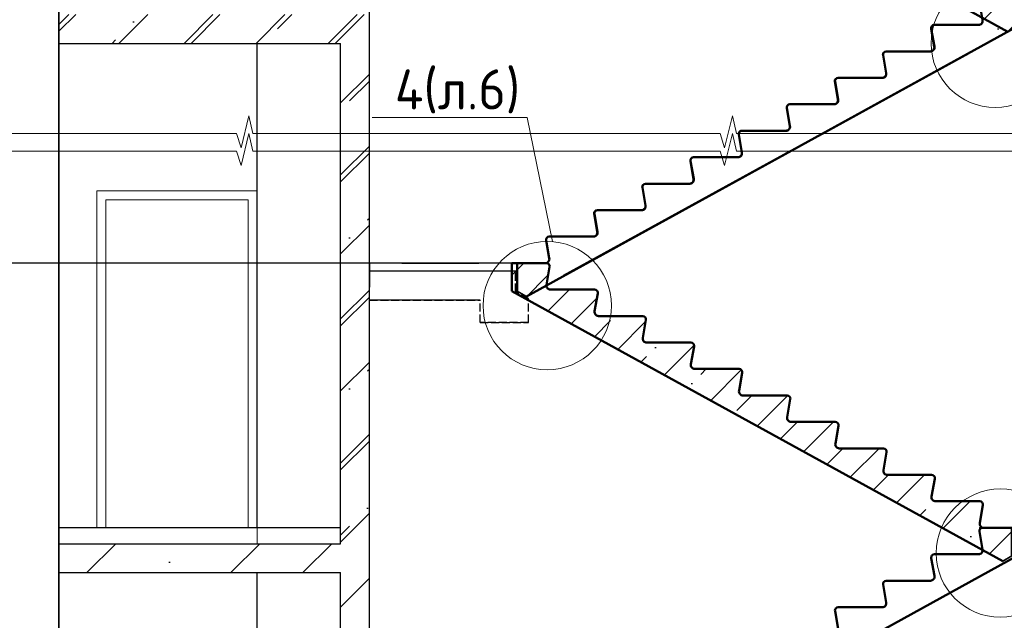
# Model space of a CAD drawing. Header units: millimetres. Extents: x 259029 to 2494469, y -731578 to -57567.
# Tile 136 of 207: x 369447 to 375583, y -502293 to -498549. Entities that reach past the tile are written whole.
import ezdxf
from ezdxf import colors
from ezdxf.entities.mleader import LeaderData, LeaderLine
from ezdxf.math import Vec2, Vec3

# ---------------------------------------------------------------- set-up
doc = ezdxf.new("R2010")
doc.units = ezdxf.units.MM
doc.linetypes.add('______2', pattern=[270, 200, -70])
for name, color, linetype, lineweight in [('Standard', 7, 'Continuous', 25), ('Общий01', 7, 'Continuous', 13), ('ПЛИТА', 152, 'Continuous', 35), ('Размеры кладочные', 3, 'Continuous', 20), ('РАЗРЕЗЫ', 10, 'Continuous', 60), ('Символы 0.20', 1, 'Continuous', 20), ('Стена', 7, 'Continuous', 50), ('Стена_ бетон не несущ.', 253, 'Continuous', 35), ('Стена_ бетон несущ.', 253, 'Continuous', 70)]:
    doc.layers.add(name, color=color, linetype=linetype, lineweight=lineweight)
doc.styles.add('ГОСТ', font='GOST_Common.ttf')
pattern_1 = [(45, (-451201, -145751.34), (-449.0128, 449.0128), []), (45, (-450752, -145751.34), (-449.0128, 449.0128), [793.75, -158.75, 0, -158.75])]
pattern_2 = [(45, (-451201, -165551.34), (-449.0128, 449.0128), []), (45, (-450752, -165551.34), (-449.0128, 449.0128), [793.75, -158.75, 0, -158.75])]

# ---------------------------------------------------------------- blocks, each defined once
blk = doc.blocks.new('_None')
blk = doc.blocks.new('НОВЫЙ')
at = {"layer": 'Standard', "color": 5, "linetype": 'Continuous', "lineweight": 50, "transparency": 33554687}
for p, q in [((381795.4, -472257), (381776.2, -472145.8)), ((381795.8, -472121.9), (382011.4, -472121.7)), ((382011.4, -472121.9), (381835.3, -472121.9)), ((382011.4, -472121.9), (382011.4, -472297.6)), ((378952.4, -473979.3), (382011.4, -472297.6)), ((381495.8, -472286.9), (381770.9, -472286.9)), ((381495.4, -472422), (381476.2, -472310.8)), ((381195.4, -472587), (381176.2, -472475.8)), ((381195.8, -472451.9), (381470.9, -472451.9)), ((380895.4, -472752), (380876.2, -472640.8)), ((380895.8, -472616.9), (381170.9, -472616.9)), ((380595.8, -472781.9), (380870.9, -472781.9)), ((380595.4, -472917), (380576.2, -472805.8)), ((380295.4, -473082), (380276.2, -472970.8)), ((380295.8, -472946.9), (380570.9, -472946.9)), ((379995.4, -473247), (379976.2, -473135.8)), ((379995.8, -473111.9), (380270.9, -473111.9)), ((379695.8, -473276.9), (379970.9, -473276.9)), ((379695.4, -473412), (379676.2, -473300.8)), ((379395.4, -473577), (379376.2, -473465.8)), ((379395.8, -473441.9), (379670.9, -473441.9)), ((379095.4, -473742), (379076.2, -473630.8)), ((379095.8, -473606.9), (379370.9, -473606.9)), ((378894.8, -473771.9), (378894.9, -473836.7)), ((378894.8, -473771.9), (378894.8, -473947.6)), ((378894.8, -473771.9), (379070.9, -473771.9))]:
    blk.add_line(p, q, dxfattribs=at)
for centre, radius, start, end in [((381795.8, -472141.9), 20, 90, 191.30993), ((381495.8, -472306.9), 20, 90, 191.30993), ((381770.9, -472261.9), 25, 270, 11.30993), ((381470.9, -472426.9), 25, 270, 11.30993), ((381195.8, -472471.9), 20, 90, 191.30993), ((381170.9, -472591.9), 25, 270, 11.30993), ((380895.8, -472636.9), 20, 90, 191.30993), ((380595.8, -472801.9), 20, 90, 191.30993), ((380870.9, -472756.9), 25, 270, 11.30993), ((380570.9, -472921.9), 25, 270, 11.30993), ((380295.8, -472966.9), 20, 90, 191.30993), ((380270.9, -473086.9), 25, 270, 11.30993), ((379995.8, -473131.9), 20, 90, 191.30993), ((379695.8, -473296.9), 20, 90, 191.30993), ((379970.9, -473251.9), 25, 270, 11.30993), ((379395.8, -473461.9), 20, 90, 191.30993), ((379670.9, -473416.9), 25, 270, 11.30993), ((379370.9, -473581.9), 25, 270, 11.30993), ((379095.8, -473626.9), 20, 90, 191.30993), ((379070.9, -473746.9), 25, 270, 11.30993)]:
    blk.add_arc(centre, radius, start, end, dxfattribs=at)
at = {"layer": 'РАЗРЕЗЫ', "color": 5, "lineweight": 35}
for p, q in [((382011.4, -472297.6), (382011.4, -472121.9)), ((382011.4, -472297.6), (382011.4, -472297.6)), ((378894.8, -473947.6), (378894.8, -473771.9)), ((378952.4, -473979.3), (378894.8, -473947.6))]:
    blk.add_line(p, q, dxfattribs=at)
blk = doc.blocks.new('выаыв')
at = {"layer": 'Standard', "color": 7, "linetype": '______2', "lineweight": 30}
for p, q in [((483017, -472887), (483017, -472378)), ((486656, -473099), (486656, -472378)), ((482696, -473063), (483017, -472887)), ((482696, -473659), (482696, -473063)), ((483896, -473659), (483896, -473099)), ((486656, -473099), (483896, -473099)), ((482696, -473659), (482696, -473279)), ((483896, -473659), (482696, -473659)), ((483896, -473659), (482696, -473659)), ((482696, -473659), (483896, -473659)), ((483896, -473659), (482696, -473659))]:
    blk.add_line(p, q, dxfattribs=at)
at = {"layer": 'ПЛИТА', "color": 0, "lineweight": 30}
blk.add_line((483017, -472378), (486656, -472378), dxfattribs=at)
blk = doc.blocks.new('марш2')
at = {"layer": 'РАЗРЕЗЫ', "lineweight": -2}
h = blk.add_hatch(dxfattribs=at)
h.set_pattern_fill('ANSI35', color=256, scale=50)
h.paths.add_polyline_path([(519266.6, -473418), (519247, -473531.5, 0.457423), (519271.7, -473560.2), (519546.8, -473560.2, -0.457423), (519566.6, -473583), (519547, -473696.5, 0.457423), (519571.7, -473725.2), (519846.8, -473725.2, -0.457423), (519866.6, -473748), (519847, -473861.5, 0.457423), (519871.7, -473890.2), (520146.8, -473890.2, -0.457423), (520166.6, -473913), (520147, -474026.5, 0.457423), (520171.7, -474055.2), (520446.8, -474055.2, -0.457423), (520466.6, -474078), (520447, -474191.5, 0.457423), (520471.7, -474220.2), (520746.8, -474220.2, -0.457423), (520766.6, -474243), (520747, -474356.5, 0.457423), (520771.7, -474385.2), (521046.8, -474385.2, -0.457423), (521066.6, -474408), (521047, -474521.5, 0.457423), (521071.7, -474550.2), (521346.8, -474550.2, -0.457423), (521366.6, -474573), (521347, -474686.5, 0.457423), (521371.7, -474715.2), (521646.8, -474715.2, -0.457423), (521666.6, -474738), (521647, -474851.5, 0.457423), (521671.7, -474880.2), (521946.8, -474880.2, -0.457423), (521966.6, -474903), (521947, -475016.5, 0.457423), (521971.7, -475045.2), (522147.9, -475045.2), (522147.9, -475220.9), (522090.2, -475252.5), (519031.2, -473570.9), (519031.2, -473395), (519246.9, -473395.2, -0.457187)])
at = {"layer": 'РАЗРЕЗЫ', "color": 2, "lineweight": -2, "xscale": -1}
blk.add_blockref('НОВЫЙ', (901042.6, -1273.3), dxfattribs=at)

msp = doc.modelspace()

# ---------------------------------------------------------------- hatches: boundary and pattern name
at = {"layer": 'Стена_ бетон несущ.', "linetype": 'Continuous', "lineweight": 25}
h = msp.add_hatch(dxfattribs=at)
h.set_pattern_fill('ANSI35', scale=100, style=0)
h.set_pattern_definition(pattern_1)
h.paths.add_polyline_path([(369692, -498516.3), (369692, -498696.3), (371627.2, -498696.3), (371627.2, -498516.3)])
h = msp.add_hatch(dxfattribs=at)
h.set_pattern_fill('ANSI35', scale=100, style=0)
h.set_pattern_definition(pattern_2)
h.paths.add_polyline_path([(369692, -498516.3), (369692, -498696.3), (371627.2, -498696.3), (371627.2, -498516.3)])
h = msp.add_hatch(dxfattribs=at)
h.set_pattern_fill('ANSI35', scale=100, style=0)
h.set_pattern_definition(pattern_2)
h.paths.add_polyline_path([(375427.2, -498696.3), (376797.3, -498696.3), (376797.3, -498516.3), (375427.2, -498516.3)])
h = msp.add_hatch(dxfattribs=at)
h.set_pattern_fill('ANSI35', scale=100, style=0)
h.set_pattern_definition(pattern_1)
h.paths.add_polyline_path([(371627.2, -501816.3), (371627.2, -498696.3), (371447.2, -498696.3), (371447.2, -501816.3)])
h = msp.add_hatch(dxfattribs=at)
h.set_pattern_fill('ANSI35', scale=100, style=0)
h.set_pattern_definition(pattern_2)
h.paths.add_polyline_path([(371627.2, -501816.3), (371627.2, -498696.3), (371447.2, -498696.3), (371447.2, -501816.3)])
h = msp.add_hatch(dxfattribs=at)
h.set_pattern_fill('ANSI35', scale=100, style=0)
h.set_pattern_definition(pattern_1)
h.paths.add_polyline_path([(369692, -501816.3), (369692, -501996.3), (371627.2, -501996.3), (371627.2, -501816.3)])
h = msp.add_hatch(dxfattribs=at)
h.set_pattern_fill('ANSI35', scale=100, style=0)
h.set_pattern_definition(pattern_1)
h.paths.add_polyline_path([(371627.2, -505116.3), (371627.2, -501996.3), (371447.2, -501996.3), (371447.2, -505116.3)])

# ---------------------------------------------------------------- linework, layer by layer
at = {"color": 0}
msp.add_line((371829.1, -500066.3), (367746.3, -500066.3), dxfattribs=at)
at = {"layer": 'Standard', "color": 7, "linetype": 'Continuous', "lineweight": 25}
for p, q in [((371627.2, -498696.3), (371627.2, -493173.5)), ((371627.2, -498696.3), (371627.2, -493173.5)), ((371627.2, -500066.3), (371627.2, -498516.3)), ((371627.2, -500066.3), (371627.2, -498516.3)), ((371447.2, -501816.3), (371447.2, -498696.3)), ((371447.2, -501816.3), (371447.2, -498696.3)), ((371627.2, -508596.3), (371627.2, -499368.4)), ((371829.1, -500066.3), (372309.1, -500066.3)), ((371627.2, -501996.3), (371627.2, -500216.3)), ((371627.2, -505296.3), (371627.2, -501816.3)), ((371447.2, -505116.3), (371447.2, -501996.3))]:
    msp.add_line(p, q, dxfattribs=at)
at = {"layer": 'Standard', "color": 1, "linetype": 'Continuous', "lineweight": 50, "transparency": 33554687}
for p, q in [((375146.8, -498716.4), (375127.6, -498605.2)), ((374847.2, -498746.3), (375122.3, -498746.3)), ((374451.9, -499257.7), (375362.8, -498757)), ((374846.8, -498881.4), (374827.6, -498770.2)), ((374546.8, -499046.4), (374527.6, -498935.2)), ((374547.2, -498911.3), (374822.3, -498911.3)), ((374246.8, -499211.4), (374227.6, -499100.2)), ((374247.2, -499076.3), (374522.3, -499076.3)), ((373947.2, -499241.3), (374222.3, -499241.3)), ((372836.3, -500145.8), (374250.6, -499368.4)), ((373647.2, -499406.3), (373922.3, -499406.3)), ((373946.8, -499376.4), (373945.4, -499368.4)), ((373646.8, -499541.4), (373627.6, -499430.2)), ((373346.8, -499706.4), (373327.6, -499595.2)), ((373347.2, -499571.3), (373622.3, -499571.3)), ((373046.8, -499871.4), (373027.6, -499760.2)), ((373047.2, -499736.3), (373322.3, -499736.3)), ((372747.2, -499901.3), (373022.3, -499901.3))]:
    msp.add_line(p, q, dxfattribs=at)
at = {"layer": 'Standard', "color": 7, "linetype": 'Continuous', "lineweight": 13}
for p, q in [((370871.2, -499672.3), (369983.2, -499672.3)), ((369983.2, -499672.3), (369983.2, -501716.3)), ((370871.2, -501716.3), (370871.2, -499672.3))]:
    msp.add_line(p, q, dxfattribs=at)
at = {"layer": 'Standard', "color": 1, "linetype": 'Continuous', "lineweight": 50, "transparency": 33554687}
for centre, radius, start, end in [((375147.2, -498601.3), 20, 90, 191.30993), ((374847.2, -498766.3), 20, 90, 191.30993), ((375122.3, -498721.3), 25, 270, 11.30993), ((374547.2, -498931.3), 20, 90, 191.30993), ((374822.3, -498886.3), 25, 270, 11.30993), ((374522.3, -499051.3), 25, 270, 11.30993), ((374247.2, -499096.3), 20, 90, 191.30993), ((373947.2, -499261.3), 20, 90, 169.72002), ((374222.3, -499216.3), 25, 270, 11.30993), ((373647.2, -499426.3), 20, 90, 191.30993), ((373922.3, -499381.3), 25, 270, 11.30993), ((373622.3, -499546.3), 25, 270, 11.30993), ((373347.2, -499591.3), 20, 90, 191.30993), ((373322.3, -499711.3), 25, 270, 11.30993), ((373047.2, -499756.3), 20, 90, 191.30993), ((372747.2, -499921.3), 20, 90, 190.6777), ((373022.3, -499876.3), 25, 270, 11.30993)]:
    msp.add_arc(centre, radius, start, end, dxfattribs=at)
at = {"layer": 'Общий01', "color": 7, "linetype": 'Continuous', "lineweight": 25}
for p, q in [((369692, -498696.3), (371447.2, -498696.3)), ((369692, -498696.3), (371447.2, -498696.3)), ((371447.2, -501716.3), (369692, -501716.3)), ((375427.2, -501716.3), (376527.2, -501716.3)), ((369692, -501816.3), (371447.2, -501816.3)), ((369692, -501996.3), (371447.2, -501996.3))]:
    msp.add_line(p, q, dxfattribs=at)
at = {"layer": 'ПЛИТА', "color": 0}
msp.add_line((369692, -488390.6), (369692, -515811.2), dxfattribs=at)
at = {"layer": 'ПЛИТА', "color": 0, "lineweight": 30}
msp.add_line((371627.2, -500296.3), (372317.2, -500296.3), dxfattribs=at)
at = {"layer": 'Размеры кладочные'}
for points in [[(372123.8, -499257.7), (370900.9, -499257.7), (370875.4, -499147.3), (370826.5, -499347.6), (370799, -499257.7), (368990, -499257.7)], [(375137.7, -499257.7), (373914.8, -499257.7), (373889.2, -499147.3), (373840.4, -499347.6), (373812.9, -499257.7), (372123.8, -499257.7)], [(378151.5, -499257.7), (376928.6, -499257.7), (376903.1, -499147.3), (376854.2, -499347.6), (376826.7, -499257.7), (375137.7, -499257.7)], [(372123.8, -499368.4), (370900.9, -499368.4), (370875.4, -499258), (370826.5, -499458.3), (370799, -499368.4), (368990, -499368.4)], [(375137.7, -499368.4), (373914.8, -499368.4), (373889.2, -499258), (373840.4, -499458.3), (373812.9, -499368.4), (372123.8, -499368.4)], [(378151.5, -499368.4), (376928.6, -499368.4), (376903.1, -499258), (376854.2, -499458.3), (376826.7, -499368.4), (375137.7, -499368.4)]]:
    msp.add_lwpolyline(points, dxfattribs=at)
at = {"layer": 'РАЗРЕЗЫ', "color": 2, "lineweight": -2}
for p, q in [((375516.4, -498673.1), (375663.6, -498592.2)), ((375516.4, -501973.1), (375663.6, -501892.2))]:
    msp.add_line(p, q, dxfattribs=at)
at = {"layer": 'Символы 0.20'}
for centre in [(375527, -498696.3), (372734.6, -500331.1), (375558.4, -501874.5)]:
    msp.add_circle(centre, 400, dxfattribs=at)
at = {"layer": 'Стена', "color": 7, "linetype": 'Continuous', "lineweight": 25}
for p, q in [((372727.2, -500066.3), (371627.2, -500066.3)), ((371627.2, -500066.3), (371627.2, -500216.3)), ((372611.1, -500066.3), (371627.2, -500066.3))]:
    msp.add_line(p, q, dxfattribs=at)
at = {"layer": 'Стена_ бетон не несущ.', "color": 45, "linetype": 'Continuous', "lineweight": 25}
for p, q in [((370927.2, -501716.3), (370927.2, -498696.3)), ((370927.2, -501716.3), (370927.2, -498696.3)), ((370927.2, -505016.3), (370927.2, -501996.3))]:
    msp.add_line(p, q, dxfattribs=at)
at = {"layer": 'Стена_ бетон не несущ.', "color": 7, "linetype": 'Continuous', "lineweight": 13}
for p, q in [((370927.2, -499616.3), (369927.2, -499616.3)), ((369927.2, -499616.3), (369927.2, -501716.3)), ((370927.2, -501816.3), (370927.2, -499616.3))]:
    msp.add_line(p, q, dxfattribs=at)

# ---------------------------------------------------------------- block references
at = {"layer": 'РАЗРЕЗЫ', "color": 2, "lineweight": -2}
for name, p in [('марш2', (-146484.3, -23371.3)), ('НОВЫЙ', (-6347.8, -26294.6)), ('марш2', (-146516.8, -26671.3)), ('НОВЫЙ', (-6347.8, -29594.6))]:
    msp.add_blockref(name, p, dxfattribs=at)
at = {"layer": 'РАЗРЕЗЫ', "color": 2, "lineweight": -2, "xscale": -0.25, "yscale": 0.25, "zscale": 0.25}
msp.add_blockref('выаыв', (493291.3, -382021.7), dxfattribs=at)

# ---------------------------------------------------------------- leaders
at = {"layer": 'Символы 0.20'}
ml = msp.add_multileader_mtext('Standard', dxfattribs=at)
ml.set_content('4(л.6)', color=256, style='ГОСТ')
ml.set_leader_properties(color=256, linetype='ByLayer', lineweight=-1)
ml.set_arrow_properties(name='NONE')
ml.build(insert=Vec2(0, 0))
ml.multileader.update_dxf_attribs({"text_left_attachment_type": 6, "text_right_attachment_type": 6, "dogleg_length": 0.25, "arrow_head_size": 200, "scale": 100})
ctx = ml.context
ctx.base_point, ctx.scale, ctx.char_height, ctx.arrow_head_size, ctx.landing_gap_size, ctx.plane_origin = Vec3(371759.6, -499158.6), 100, 250, 200, 25, Vec3(374250.6, -501442.8)
ctx.left_attachment, ctx.right_attachment = 6, 6
notes = []
notes.append((ctx, [(1, (1, 1, 0), (372609.6, -499158.6), (-1, 0), 25, [(0, [(372767.4, -499932.5)], 0, [])])]))
ctx.mtext.insert, ctx.mtext.width, ctx.mtext.defined_height, ctx.mtext.flow_direction = Vec3(371784.6, -498858.6), 1094.387, 742.8, 5
ml = msp.add_multileader_mtext('Standard', dxfattribs=at)
ml.set_content('3(л.6)', color=256, style='ГОСТ')
ml.set_leader_properties(color=256, linetype='ByLayer', lineweight=-1)
ml.set_arrow_properties(name='NONE')
ml.build(insert=Vec2(0, 0))
ml.multileader.update_dxf_attribs({"text_left_attachment_type": 6, "text_right_attachment_type": 6, "dogleg_length": 0.25, "arrow_head_size": 200, "scale": 100})
ctx = ml.context
ctx.base_point, ctx.scale, ctx.char_height, ctx.arrow_head_size, ctx.landing_gap_size, ctx.plane_origin = Vec3(354803, -500973.9), 100, 250, 200, 25, Vec3(355287.3, -501275.7)
ctx.left_attachment, ctx.right_attachment = 6, 6
notes.append((ctx, [(0, (1, 1, 0), (354778, -500973.9), (1, 0), 25, [(0, [(354104.2, -500386)], 0, [])])]))
ctx.mtext.insert, ctx.mtext.width, ctx.mtext.defined_height, ctx.mtext.flow_direction = Vec3(354828, -500673.9), 1094.387, 742.8, 5
ml = msp.add_multileader_mtext('Standard', dxfattribs=at)
ml.set_content('1(л.6)', color=256, style='ГОСТ')
ml.set_leader_properties(color=256, linetype='ByLayer', lineweight=-1)
ml.set_arrow_properties(name='NONE')
ml.build(insert=Vec2(0, 0))
ml.multileader.update_dxf_attribs({"text_left_attachment_type": 6, "text_right_attachment_type": 6, "dogleg_length": 0.25, "arrow_head_size": 200, "scale": 100})
ctx = ml.context
ctx.base_point, ctx.scale, ctx.char_height, ctx.arrow_head_size, ctx.landing_gap_size, ctx.plane_origin = Vec3(357194.3, -500910.4), 100, 250, 200, 25, Vec3(358408.5, -503044.9)
ctx.left_attachment, ctx.right_attachment = 6, 6
notes.append((ctx, [(0, (1, 1, 0), (357169.3, -500910.4), (1, 0), 25, [(0, [(357097.5, -501589.8)], 0, [])])]))
ctx.mtext.insert, ctx.mtext.width, ctx.mtext.flow_direction = Vec3(357219.3, -500610.4), 792.21, 5
for ctx, leaders in notes:
    for number, flags, end, landing, length, lines in leaders:
        leader = LeaderData()
        leader.index, (leader.has_last_leader_line, leader.has_dogleg_vector, leader.attachment_direction) = number, flags
        leader.last_leader_point, leader.dogleg_vector, leader.dogleg_length = Vec3(end), Vec3(landing), length
        for number, points, colour, breaks in lines:
            line = LeaderLine()
            line.index, line.vertices, line.color, line.breaks = number, Vec3.list(points), colors.encode_raw_color(colour), breaks
            leader.lines.append(line)
        ctx.leaders.append(leader)

doc.saveas('drawing.dxf')
